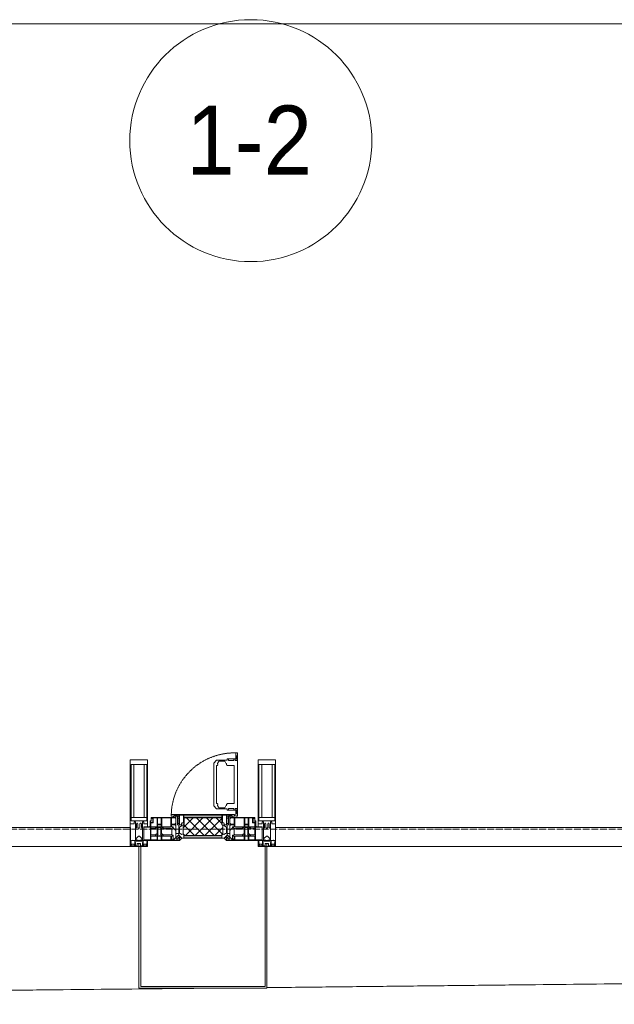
# Model space of a CAD drawing. Header units: millimetres. Extents: x 5617 to 132318, y 7718 to 193536.
# Tile 54 of 81: x 60131 to 61851, y 14893 to 17742. Entities that reach past the tile are written whole.
import ezdxf

# ---------------------------------------------------------------- set-up
doc = ezdxf.new("R2010")
doc.units = ezdxf.units.MM
doc.linetypes.add('-D1-02х01', pattern=[3, 2, -1])
doc.linetypes.add('ADSK_Линия сетки', pattern=[25, 20, -2.5, 0, -2.5])
for name, color, linetype, lineweight in [('Импосты витража', 7, 'Continuous', 18), ('Колонны', 7, 'Continuous', 18), ('Марки помещений', 7, 'Continuous', 20), ('Окна', 7, 'Continuous', 18), ('Оси', 7, 'Continuous', 9), ('Панели витража', 7, 'Continuous', 18), ('Форма', 7, 'Continuous', 18), ('Элементы узлов', 7, 'Continuous', 18)]:
    doc.layers.add(name, color=color, linetype=linetype, lineweight=lineweight)
doc.styles.add('Arial_3', font='arial.ttf', dxfattribs={"width": 0.9, "height": 200})

# ---------------------------------------------------------------- blocks, each defined once
blk = doc.blocks.new('System Panel - A_PAN_Glass-7508326-МКСС_К4_L13_45_000_')
at = {"layer": 'Панели витража', "color": 253, "lineweight": 5, "true_color": 0xaaaaaa}
for p, q in [((656.25, 55), (-656.25, 55)), ((-656.25, 55), (-656.25, 0)), ((656.25, 0), (656.25, 55)), ((-656.25, 0), (656.25, 0))]:
    blk.add_line(p, q, dxfattribs=at)
blk = doc.blocks.new('A_PAN_Створка - 383мм п-7_2-7508362-МКСС_К4_L13_45_000_')
at = {"layer": 'Панели витража', "lineweight": 5}
h = blk.add_hatch(dxfattribs=at)
h.set_pattern_fill('FP_5', color=256, style=0, pattern_type=2)
h.set_pattern_definition([(45, (-127750, -15350), (-14.1421356, 14.1421356), []), (135, (-127750, -15350), (-14.1421356, -14.1421356), [])])
h.paths.add_polyline_path([(-54.5, 31.8), (54.5, 31.8), (54.9, 34.1), (57.2, 36.4), (57.2, 60.8), (54.6, 63.4), (53.6, 82.7), (-54.6, 81.8), (-54.6, 63.4), (-57.2, 60.8), (-57.2, 36.4), (-54.9, 34.1)])
at = {"layer": 'Окна', "lineweight": 5}
for p, q in [((95.1, 270.5), (95.1, 252.9)), ((99.6, 270.5), (95.1, 270.5)), ((97.9, 262.4), (95.1, 262.4)), ((97.9, 262.4), (97.9, 248.4)), ((99.6, 270.5), (99.6, 87.5)), ((39.7, 249), (31.1, 240.4)), ((31.1, 117.6), (31.1, 240.4)), ((41.4, 234.2), (39.1, 233.8)), ((39.1, 179), (39.1, 233.8)), ((70.1, 249), (39.7, 249)), ((41.4, 234.2), (43.5, 236.3)), ((45, 244.7), (42.3, 239.8)), ((42.3, 239.8), (43.5, 236.3)), ((45.9, 246.8), (45, 244.7)), ((63.3, 246.8), (45.9, 246.8)), ((64.1, 245), (63.3, 246.8)), ((64.1, 245), (66.7, 241)), ((66.7, 241), (68.6, 239.7)), ((68.6, 239.7), (68.6, 236.4)), ((68.6, 236.4), (71.1, 233.9)), ((70.1, 252.9), (70.1, 249)), ((95.1, 252.9), (70.1, 252.9)), ((71.1, 233.9), (89.5, 233.9)), ((74.1, 248.4), (74.1, 252.9)), ((89.1, 248.4), (74.1, 248.4)), ((89.1, 252.9), (89.1, 248.4)), ((89.5, 233.9), (90.6, 232.8)), ((90.6, 125.2), (90.6, 232.8)), ((93.1, 248.4), (93.1, 252.9)), ((97.9, 248.4), (93.1, 248.4)), ((39.1, 179), (39.1, 124.2)), ((39.7, 109), (31.1, 117.6)), ((41.4, 123.8), (39.1, 124.2)), ((41.4, 123.8), (43.5, 121.7)), ((42.3, 118.2), (43.5, 121.7)), ((45, 113.3), (42.3, 118.2)), ((64.1, 113), (66.7, 117)), ((66.7, 117), (68.6, 118.3)), ((68.6, 121.6), (71.1, 124.1)), ((68.6, 118.3), (68.6, 121.6)), ((71.1, 124.1), (89.5, 124.1)), ((89.5, 124.1), (90.6, 125.2)), ((-91.5, 92), (91.5, 92)), ((-91.5, 87.5), (-91.5, 92)), ((-73.9, 87.5), (-91.5, 87.5)), ((-73.9, 62.5), (-73.9, 87.5)), ((70.1, 109), (39.7, 109)), ((45.9, 111.2), (45, 113.3)), ((63.3, 111.2), (45.9, 111.2)), ((64.1, 113), (63.3, 111.2)), ((70.1, 105.1), (70.1, 109)), ((95.1, 105.1), (70.1, 105.1)), ((73.9, 87.5), (73.9, 62.5)), ((91.5, 87.5), (73.9, 87.5)), ((74.1, 109.6), (74.1, 105.1)), ((89.1, 109.6), (74.1, 109.6)), ((89.1, 105.1), (89.1, 109.6)), ((91.5, 92), (91.5, 87.5)), ((93.1, 109.6), (93.1, 105.1)), ((97.9, 109.6), (93.1, 109.6)), ((95.1, 87.5), (95.1, 105.1)), ((97.9, 95.6), (95.1, 95.6)), ((99.6, 87.5), (95.1, 87.5)), ((97.9, 95.6), (97.9, 109.6)), ((-171, 57), (-156, 57)), ((-171, 17), (-171, 57)), ((-153, 73.5), (-150, 73.5)), ((-153, 60), (-153, 73.5)), ((-150, 84), (-78, 84)), ((-150, 73.5), (-150, 84)), ((-78, 84), (-78, 23.5)), ((-70, 62.5), (-73.9, 62.5)), ((-70, 32.1), (-70, 62.5)), ((70, 62.5), (70, 32.1)), ((73.9, 62.5), (70, 62.5)), ((78, 84), (150, 84)), ((78, 23.5), (78, 84)), ((150, 84), (150, 73.5)), ((150, 73.5), (153, 73.5)), ((153, 73.5), (153, 60)), ((156, 57), (171, 57)), ((171, 57), (171, 17)), ((-61.4, 23.5), (-70, 32.1)), ((70, 32.1), (61.4, 23.5)), ((-67.9, 17), (-171, 17)), ((-78, 23.5), (-67.9, 23.5)), ((-67.9, 23.5), (-64.6, 26.8)), ((-67.9, 17), (-67.9, 23.5)), ((-61.4, 23.5), (-67.9, 17)), ((-64.6, 26.8), (-61.4, 23.5)), ((61.4, 23.5), (-61.4, 23.5)), ((61.4, 23.5), (64.6, 26.8)), ((67.9, 17), (61.4, 23.5)), ((64.6, 26.8), (67.9, 23.5)), ((67.9, 23.5), (67.9, 17)), ((67.9, 23.5), (78, 23.5)), ((171, 17), (67.9, 17))]:
    blk.add_line(p, q, dxfattribs=at)
at = {"layer": 'Окна', "color": 253, "lineweight": 5, "true_color": 0xaaaaaa}
for p, q in [((-85, 84), (-85, 87.5)), ((-85, 87.5), (-78, 87.5)), ((-78, 87.5), (-78, 84)), ((78, 87.5), (78, 84)), ((85, 87.5), (78, 87.5)), ((85, 84), (85, 87.5)), ((-152, 20), (-152, 73.5)), ((-150.5, 69.5), (-150.5, 73.5)), ((-145, 69.5), (-150.5, 69.5)), ((-150.5, 33.6), (-150.5, 68)), ((-150.5, 68), (-143.5, 68)), ((-148.5, 82.5), (-132.4, 82.5)), ((-148.5, 81), (-148.5, 82.5)), ((-143.5, 81), (-148.5, 81)), ((-145, 69.5), (-145, 79.5)), ((-143.5, 68), (-143.5, 81)), ((-132.4, 56.6), (-132.4, 82.5)), ((-131, 82.5), (-120.8, 82.5)), ((-131, 82.5), (-131, 64.6)), ((-131, 64.6), (-120.8, 64.6)), ((-131, 56.5), (-131, 62.6)), ((-120.8, 62.6), (-131, 62.6)), ((-120.8, 82.5), (-120.8, 64.6)), ((-120.8, 56.5), (-120.8, 62.6)), ((-119.3, 82.5), (-92.5, 82.5)), ((-119.3, 56.6), (-119.3, 82.5)), ((-92.5, 56.6), (-92.5, 82.5)), ((-90.8, 82.5), (-79.5, 82.5)), ((-90.8, 64.6), (-90.8, 82.5)), ((-80.1, 64.6), (-90.8, 64.6)), ((-90.8, 62.7), (-90.8, 56.6)), ((-80.4, 62.7), (-90.8, 62.7)), ((-78, 84), (-85, 84)), ((-80.4, 61.1), (-80.4, 62.7)), ((-78, 61.1), (-80.4, 61.1)), ((-80.1, 66.1), (-80.1, 64.6)), ((-78, 66.1), (-80.1, 66.1)), ((-79.5, 82.5), (-79.5, 80.6)), ((-79.5, 80.6), (-78, 80.6)), ((-78, 66.1), (-78, 61.1)), ((78, 84), (85, 84)), ((79.5, 80.6), (78, 80.6)), ((78, 66.1), (78, 61.1)), ((78, 66.1), (80.1, 66.1)), ((78, 61.1), (80.4, 61.1)), ((90.8, 82.5), (79.5, 82.5)), ((79.5, 82.5), (79.5, 80.6)), ((80.1, 66.1), (80.1, 64.6)), ((80.1, 64.6), (90.8, 64.6)), ((80.4, 62.7), (90.8, 62.7)), ((80.4, 61.1), (80.4, 62.7)), ((90.8, 64.6), (90.8, 82.5)), ((90.8, 62.7), (90.8, 56.6)), ((119.3, 82.5), (92.5, 82.5)), ((92.5, 56.6), (92.5, 82.5)), ((119.3, 56.6), (119.3, 82.5)), ((120.8, 82.5), (120.8, 64.6)), ((131, 82.5), (120.8, 82.5)), ((131, 64.6), (120.8, 64.6)), ((120.8, 56.5), (120.8, 62.6)), ((120.8, 62.6), (131, 62.6)), ((131, 82.5), (131, 64.6)), ((131, 56.5), (131, 62.6)), ((132.4, 56.6), (132.4, 82.5)), ((148.5, 82.5), (132.4, 82.5)), ((143.5, 81), (148.5, 81)), ((143.5, 68), (143.5, 81)), ((150.5, 68), (143.5, 68)), ((145, 69.5), (145, 79.5)), ((145, 69.5), (150.5, 69.5)), ((148.5, 81), (148.5, 82.5)), ((150.5, 69.5), (150.5, 73.5)), ((150.5, 33.6), (150.5, 68)), ((152, 20), (152, 73.5)), ((-171, 55.5), (-152, 55.5)), ((-150.5, 56.6), (-132.4, 56.6)), ((-136.4, 52.4), (-150.5, 52.4)), ((-136.3, 33.6), (-150.5, 33.6)), ((-150.5, 29.4), (-132.4, 29.4)), ((-150.5, 17), (-150.5, 29.4)), ((-137.2, 54.8), (-135.8, 50.8)), ((-132.5, 54.8), (-137.2, 54.8)), ((-137.2, 31), (-135.8, 35)), ((-132.5, 31), (-137.2, 31)), ((-132.1, 49), (-135.8, 50.8)), ((-132.1, 36.8), (-135.8, 35)), ((-132.5, 53.8), (-133.4, 52)), ((-133.4, 52), (-130.1, 50.4)), ((-133.4, 33.7), (-130.1, 35.3)), ((-132.5, 31.9), (-133.4, 33.7)), ((-132.5, 53.8), (-132.5, 54.8)), ((-132.5, 31.9), (-132.5, 31)), ((-132.4, 29.4), (-132.4, 18.6)), ((-132.1, 49), (-132.1, 36.8)), ((-131, 56.5), (-120.8, 56.5)), ((-131, 55.1), (-131, 52.7)), ((-120.8, 55.1), (-131, 55.1)), ((-129.4, 51.1), (-131, 52.7)), ((-129.4, 34.6), (-131, 33)), ((-131, 30.9), (-131, 33)), ((-120.8, 30.9), (-131, 30.9)), ((-131, 29.5), (-120.8, 29.5)), ((-131, 18.2), (-131, 29.5)), ((-130.1, 50.4), (-129.4, 51.1)), ((-130.1, 35.3), (-130.1, 50.4)), ((-130.1, 35.3), (-129.4, 34.6)), ((-122.4, 51.1), (-120.8, 52.7)), ((-121.7, 50.4), (-122.4, 51.1)), ((-121.7, 35.3), (-122.4, 34.6)), ((-122.4, 34.6), (-120.8, 33)), ((-118.4, 52), (-121.7, 50.4)), ((-121.7, 35.3), (-121.7, 50.4)), ((-118.4, 33.7), (-121.7, 35.3)), ((-120.8, 55.1), (-120.8, 52.7)), ((-120.8, 30.9), (-120.8, 33)), ((-120.8, 18.2), (-120.8, 29.5)), ((-119.7, 49), (-115.9, 50.8)), ((-119.7, 49), (-119.7, 36.8)), ((-119.7, 36.8), (-115.9, 35)), ((-92.5, 56.6), (-119.3, 56.6)), ((-119.3, 54.8), (-114.6, 54.8)), ((-119.3, 53.8), (-119.3, 54.8)), ((-119.3, 53.8), (-118.4, 52)), ((-119.3, 31.9), (-118.4, 33.7)), ((-119.3, 31.9), (-119.3, 31)), ((-119.3, 31), (-114.6, 31)), ((-92.5, 29.4), (-119.3, 29.4)), ((-119.3, 29.4), (-119.3, 18.6)), ((-114.6, 54.8), (-115.9, 50.8)), ((-114.6, 31), (-115.9, 35)), ((-94.1, 33.5), (-115.4, 33.5)), ((-94.1, 52.5), (-115.3, 52.5)), ((-89.9, 50.9), (-94.1, 52.5)), ((-89.9, 35.1), (-94.1, 33.5)), ((-92.5, 18.6), (-92.5, 29.4)), ((-90.8, 56.6), (-85.9, 56.6)), ((-90.8, 18.5), (-90.8, 29.4)), ((-90.8, 29.4), (-85.9, 29.4)), ((-89.9, 52.2), (-88.6, 53.5)), ((-89.9, 52.2), (-89.9, 50.9)), ((-89.9, 35.1), (-89.9, 50.9)), ((-89.9, 32.5), (-89.9, 35.1)), ((-85.9, 32.5), (-89.9, 32.5)), ((-85.9, 53.5), (-88.6, 53.5)), ((-85.9, 56.6), (-85.9, 53.5)), ((-85.9, 53.5), (-78, 45.6)), ((-85.9, 29.4), (-85.9, 32.5)), ((-85.9, 21.9), (-85.9, 29.4)), ((-70, 33.8), (-83.4, 20.4)), ((-78, 45.6), (-78, 36.8)), ((-78, 36.8), (-70, 36.8)), ((-67.2, 29.3), (-73, 23.5)), ((-70, 36.8), (-70, 33.8)), ((-64.6, 26.8), (-67.2, 29.3)), ((64.6, 26.8), (67.2, 29.3)), ((67.2, 29.3), (73, 23.5)), ((70, 36.8), (70, 33.8)), ((78, 36.8), (70, 36.8)), ((70, 33.8), (83.4, 20.4)), ((85.9, 53.5), (78, 45.6)), ((78, 45.6), (78, 36.8)), ((85.9, 56.6), (85.9, 53.5)), ((90.8, 56.6), (85.9, 56.6)), ((85.9, 53.5), (88.6, 53.5)), ((85.9, 32.5), (89.9, 32.5)), ((85.9, 29.4), (85.9, 32.5)), ((85.9, 21.9), (85.9, 29.4)), ((90.8, 29.4), (85.9, 29.4)), ((89.9, 52.2), (88.6, 53.5)), ((89.9, 50.9), (94.1, 52.5)), ((89.9, 52.2), (89.9, 50.9)), ((89.9, 35.1), (89.9, 50.9)), ((89.9, 35.1), (94.1, 33.5)), ((89.9, 32.5), (89.9, 35.1)), ((90.8, 18.5), (90.8, 29.4)), ((92.5, 56.6), (119.3, 56.6)), ((92.5, 18.6), (92.5, 29.4)), ((92.5, 29.4), (119.3, 29.4)), ((94.1, 52.5), (115.3, 52.5)), ((94.1, 33.5), (115.4, 33.5)), ((114.6, 54.8), (115.9, 50.8)), ((119.3, 54.8), (114.6, 54.8)), ((114.6, 31), (115.9, 35)), ((119.3, 31), (114.6, 31)), ((119.7, 49), (115.9, 50.8)), ((119.7, 36.8), (115.9, 35)), ((119.3, 53.8), (118.4, 52)), ((118.4, 52), (121.7, 50.4)), ((118.4, 33.7), (121.7, 35.3)), ((119.3, 31.9), (118.4, 33.7)), ((119.3, 53.8), (119.3, 54.8)), ((119.3, 31.9), (119.3, 31)), ((119.3, 29.4), (119.3, 18.6)), ((119.7, 49), (119.7, 36.8)), ((131, 56.5), (120.8, 56.5)), ((120.8, 55.1), (120.8, 52.7)), ((120.8, 55.1), (131, 55.1)), ((122.4, 51.1), (120.8, 52.7)), ((122.4, 34.6), (120.8, 33)), ((120.8, 30.9), (120.8, 33)), ((120.8, 30.9), (131, 30.9)), ((120.8, 18.2), (120.8, 29.5)), ((131, 29.5), (120.8, 29.5)), ((121.7, 50.4), (122.4, 51.1)), ((121.7, 35.3), (121.7, 50.4)), ((121.7, 35.3), (122.4, 34.6)), ((129.4, 51.1), (131, 52.7)), ((130.1, 50.4), (129.4, 51.1)), ((130.1, 35.3), (129.4, 34.6)), ((129.4, 34.6), (131, 33)), ((133.4, 52), (130.1, 50.4)), ((130.1, 35.3), (130.1, 50.4)), ((133.4, 33.7), (130.1, 35.3)), ((131, 55.1), (131, 52.7)), ((131, 30.9), (131, 33)), ((131, 18.2), (131, 29.5)), ((132.1, 49), (135.8, 50.8)), ((132.1, 49), (132.1, 36.8)), ((132.1, 36.8), (135.8, 35)), ((150.5, 56.6), (132.4, 56.6)), ((150.5, 29.4), (132.4, 29.4)), ((132.4, 29.4), (132.4, 18.6)), ((132.5, 54.8), (137.2, 54.8)), ((132.5, 53.8), (132.5, 54.8)), ((132.5, 53.8), (133.4, 52)), ((132.5, 31.9), (133.4, 33.7)), ((132.5, 31.9), (132.5, 31)), ((132.5, 31), (137.2, 31)), ((137.2, 54.8), (135.8, 50.8)), ((137.2, 31), (135.8, 35)), ((136.3, 33.6), (150.5, 33.6)), ((136.4, 52.4), (150.5, 52.4)), ((150.5, 17), (150.5, 29.4)), ((171, 55.5), (152, 55.5)), ((-171, 18.5), (-153.5, 18.5)), ((-153.5, 18.5), (-152, 20)), ((-132.4, 18.6), (-150.5, 18.6)), ((-120.8, 18.2), (-131, 18.2)), ((-119.3, 18.6), (-92.5, 18.6)), ((-87.3, 18.5), (-90.8, 18.5)), ((-87.3, 21.9), (-85.9, 21.9)), ((-87.3, 20.4), (-87.3, 21.9)), ((-87.3, 20.4), (-87.3, 18.5)), ((-84.8, 20.4), (-87.3, 20.4)), ((-85.9, 18.2), (-85.9, 20.4)), ((-75.9, 18.2), (-85.9, 18.2)), ((-83.4, 20.4), (-84.8, 20.4)), ((-75.9, 23.5), (-73, 23.5)), ((-75.9, 21.5), (-75.9, 23.5)), ((-75.9, 21.5), (-75.9, 18.2)), ((-74.9, 21.5), (-75.9, 21.5)), ((-74.9, 17.9), (-74.9, 21.5)), ((-68.9, 17.9), (-74.9, 17.9)), ((-68.9, 21.5), (-68.9, 17.9)), ((-67.9, 21.5), (-68.9, 21.5)), ((-67.9, 23.5), (-64.6, 26.8)), ((-67.9, 21.5), (-67.9, 23.5)), ((67.9, 23.5), (64.6, 26.8)), ((67.9, 21.5), (67.9, 23.5)), ((67.9, 21.5), (68.9, 21.5)), ((68.9, 21.5), (68.9, 17.9)), ((68.9, 17.9), (74.9, 17.9)), ((75.9, 23.5), (73, 23.5)), ((74.9, 21.5), (75.9, 21.5)), ((74.9, 17.9), (74.9, 21.5)), ((75.9, 21.5), (75.9, 23.5)), ((75.9, 21.5), (75.9, 18.2)), ((75.9, 18.2), (85.9, 18.2)), ((83.4, 20.4), (84.8, 20.4)), ((84.8, 20.4), (87.3, 20.4)), ((87.3, 21.9), (85.9, 21.9)), ((85.9, 18.2), (85.9, 20.4)), ((87.3, 20.4), (87.3, 21.9)), ((87.3, 20.4), (87.3, 18.5)), ((87.3, 18.5), (90.8, 18.5)), ((119.3, 18.6), (92.5, 18.6)), ((120.8, 18.2), (131, 18.2)), ((132.4, 18.6), (150.5, 18.6)), ((153.5, 18.5), (152, 20)), ((171, 18.5), (153.5, 18.5))]:
    blk.add_line(p, q, dxfattribs=at)
at = {"layer": 'Окна', "linetype": '-D1-02х01', "lineweight": 5}
blk.add_arc((91.4, 87.5), 183, 88.8555, 178.5909, dxfattribs=at)
at = {"layer": 'Окна', "lineweight": 5}
for centre, start, end in [((-156, 60), 270, 360), ((156, 60), 180, 270)]:
    blk.add_arc(centre, 3, start, end, dxfattribs=at)
at = {"layer": 'Элементы узлов', "color": 253, "lineweight": 5, "true_color": 0xaaaaaa}
for p, q in [((-91.5, 92), (-91.5, 87.5)), ((-91.5, 92), (91.5, 92)), ((-91.5, 87.5), (-73.9, 87.5)), ((-83.4, 90.3), (-69.4, 90.3)), ((-83.4, 90.3), (-83.4, 87.5)), ((-73.9, 87.5), (-73.9, 62.5)), ((-69.4, 85.5), (-73.9, 85.5)), ((-69.4, 90.3), (-69.4, 85.5)), ((-67.9, 89.3), (-66.9, 90.3)), ((-67.9, 62.5), (-67.9, 89.3)), ((-66.9, 90.3), (-57.4, 90.3)), ((-57.4, 90.3), (-56.4, 89.4)), ((-56.4, 89.4), (-56.4, 67.7)), ((-53.9, 90.3), (-54.9, 89.3)), ((-54.9, 89.3), (-54.9, 85.6)), ((-54.9, 85.6), (-53.9, 84.6)), ((53.9, 90.3), (-53.9, 90.3)), ((53.9, 90.3), (54.9, 89.3)), ((54.9, 85.6), (53.9, 84.6)), ((54.9, 89.3), (54.9, 85.6)), ((57.4, 90.3), (56.4, 89.4)), ((56.4, 89.4), (56.4, 67.7)), ((66.9, 90.3), (57.4, 90.3)), ((67.9, 89.3), (66.9, 90.3)), ((67.9, 62.5), (67.9, 89.3)), ((69.4, 90.3), (69.4, 85.5)), ((83.4, 90.3), (69.4, 90.3)), ((69.4, 85.5), (73.9, 85.5)), ((91.5, 87.5), (73.9, 87.5)), ((73.9, 87.5), (73.9, 62.5)), ((83.4, 90.3), (83.4, 87.5)), ((91.5, 92), (91.5, 87.5)), ((-73.9, 81.5), (-69.4, 81.5)), ((-69.4, 66.5), (-73.9, 66.5)), ((-73.9, 62.5), (-70, 62.5)), ((-70, 62.5), (-70, 32.1)), ((-69.4, 81.5), (-69.4, 66.5)), ((-61.7, 62.5), (-67.9, 62.5)), ((-66, 56.5), (-62, 59.1)), ((-62, 59.1), (-60.7, 61)), ((-60.1, 67.7), (-61.7, 64.9)), ((-61.7, 64.9), (-61.7, 62.5)), ((-60.7, 61), (-57.4, 61)), ((-56.4, 67.7), (-60.1, 67.7)), ((-57.4, 61), (-54.9, 63.5)), ((-54.6, 63.4), (-57.2, 60.8)), ((-57.2, 60.8), (-57.2, 36.4)), ((-54.9, 81.9), (-53.8, 83)), ((-54.9, 63.5), (-54.9, 81.9)), ((-53.6, 82.7), (-54.6, 81.8)), ((-54.6, 81.8), (-54.6, 63.4)), ((-53.9, 84.6), (53.9, 84.6)), ((53.8, 83), (-53.8, 83)), ((53.6, 82.7), (-53.6, 82.7)), ((54.6, 81.8), (53.6, 82.7)), ((54.9, 81.9), (53.8, 83)), ((54.6, 63.4), (54.6, 81.8)), ((57.2, 60.8), (54.6, 63.4)), ((54.9, 63.5), (54.9, 81.9)), ((57.4, 61), (54.9, 63.5)), ((56.4, 67.7), (60.1, 67.7)), ((57.2, 36.4), (57.2, 60.8)), ((60.7, 61), (57.4, 61)), ((60.1, 67.7), (61.7, 64.9)), ((62, 59.1), (60.7, 61)), ((61.7, 64.9), (61.7, 62.5)), ((61.7, 62.5), (67.9, 62.5)), ((66, 56.5), (62, 59.1)), ((69.4, 81.5), (69.4, 66.5)), ((73.9, 81.5), (69.4, 81.5)), ((69.4, 66.5), (73.9, 66.5)), ((70, 62.5), (70, 32.1)), ((73.9, 62.5), (70, 62.5)), ((-70, 32.1), (-61.4, 23.5)), ((-66, 56.5), (-67.8, 55.7)), ((-67.8, 55.7), (-67.8, 38.3)), ((-67.8, 38.3), (-65.7, 37.4)), ((-65.7, 37.4), (-60.8, 34.7)), ((-60.8, 34.7), (-57.3, 35.9)), ((-55.2, 33.8), (-57.3, 35.9)), ((-57.2, 36.4), (-54.9, 34.1)), ((-55.2, 33.8), (-54.8, 31.5)), ((-54.9, 34.1), (-54.5, 31.8)), ((-53.9, 30.5), (-54.9, 29.5)), ((-54.9, 29.5), (-54.9, 25.8)), ((0, 31.5), (-54.8, 31.5)), ((-54.5, 31.8), (54.5, 31.8)), ((53.9, 30.5), (-53.9, 30.5)), ((0, 31.5), (54.8, 31.5)), ((53.9, 30.5), (54.9, 29.5)), ((54.5, 31.8), (54.9, 34.1)), ((55.2, 33.8), (54.8, 31.5)), ((54.9, 34.1), (57.2, 36.4)), ((54.9, 29.5), (54.9, 25.8)), ((55.2, 33.8), (57.3, 35.9)), ((60.8, 34.7), (57.3, 35.9)), ((65.7, 37.4), (60.8, 34.7)), ((70, 32.1), (61.4, 23.5)), ((67.8, 38.3), (65.7, 37.4)), ((66, 56.5), (67.8, 55.7)), ((67.8, 55.7), (67.8, 38.3)), ((61.4, 23.5), (-61.4, 23.5)), ((-54.9, 25.8), (-53.9, 24.8)), ((-53.9, 24.8), (53.9, 24.8)), ((54.9, 25.8), (53.9, 24.8))]:
    blk.add_line(p, q, dxfattribs=at)
blk = doc.blocks.new('Rectangular Mullion - 50Wx250H-2623690-МКСС_К4_L13_45_000_')
at = {"layer": 'Элементы узлов', "color": 253, "lineweight": 5, "true_color": 0xaaaaaa}
for p, q in [((-25, 65.2), (-25, 250)), ((-25, 250), (0, 250)), ((-23, 237.3), (0, 237.3)), ((-23, 237.3), (-23, 73.6)), ((-14.9, 84), (-14.9, 237.3)), ((25, 250), (0, 250)), ((23, 237.3), (0, 237.3)), ((14.9, 84), (14.9, 237.3)), ((23, 237.3), (23, 73.6)), ((25, 65.2), (25, 250)), ((-14, 65.2), (-25, 65.2)), ((0, 84), (-23, 84)), ((-0.5, 73.6), (-23, 73.6)), ((-14, 71.3), (-14, 65.2)), ((-10, 71.3), (-14, 71.3)), ((-10, 53), (-10, 71.3)), ((-7, 65.2), (-5.9, 67.3)), ((-7, 65.2), (-7, 54.7)), ((-4.1, 67.3), (-5.9, 67.3)), ((-4.1, 67.3), (-2.9, 65.1)), ((-2.9, 65.1), (-2.9, 54.6)), ((0, 84), (23, 84)), ((0.5, 73.6), (23, 73.6)), ((4.1, 67.3), (2.9, 65.1)), ((2.9, 65.1), (2.9, 54.6)), ((4.1, 67.3), (5.9, 67.3)), ((7, 65.2), (5.9, 67.3)), ((7, 65.2), (7, 54.7)), ((10, 71.3), (14, 71.3)), ((10, 53), (10, 71.3)), ((14, 71.3), (14, 65.2)), ((14, 65.2), (25, 65.2)), ((-8.7, 53), (-10, 53)), ((-10, 53), (-10, 17)), ((-8.7, 53), (-7, 54.7)), ((-8.5, 23), (-1.5, 30)), ((-1.3, 53), (-2.9, 54.6)), ((-1.5, 30), (0, 30)), ((0, 53), (-1.3, 53)), ((0, 53), (1.3, 53)), ((1.5, 30), (0, 30)), ((1.3, 53), (2.9, 54.6)), ((8.5, 23), (1.5, 30)), ((8.7, 53), (7, 54.7)), ((8.7, 53), (10, 53)), ((10, 53), (10, 17)), ((-23.8, 14.6), (-25, 14.2)), ((-25, 0), (-25, 14.2)), ((-22.3, 17), (-23.8, 17)), ((-23.8, 17), (-23.8, 14.6)), ((-22.5, 10.6), (-23.8, 14.6)), ((-22.5, 10.6), (-23.7, 9.9)), ((-23.7, 1.3), (-23.7, 9.9)), ((-23.7, 1.3), (-11.8, 1.3)), ((-23.2, 10.2), (-22.5, 8)), ((-22.5, 8), (-22.5, 4.5)), ((-21.3, 4.5), (-22.5, 4.5)), ((-22.3, 17), (-22.3, 16)), ((-22.3, 16), (-21.3, 16)), ((-19, 17.6), (-21.3, 16)), ((-21.3, 4.5), (-21.3, 6.5)), ((-21.3, 6.5), (-14.2, 6.5)), ((-18.4, 16.6), (-19, 17.6)), ((-7.4, 16.6), (-18.4, 16.6)), ((-14.2, 6.5), (-14.2, 4.5)), ((-13.2, 4.5), (-14.2, 4.5)), ((-13.2, 4.5), (-12.2, 7.2)), ((-12.7, 7.6), (-11.3, 11.4)), ((-12.7, 7.6), (-11.8, 6.9)), ((-12.2, 9), (-12.2, 14.8)), ((-12.2, 14.8), (0, 14.8)), ((-11.8, 1.3), (-11.8, 6.9)), ((-10.5, 11.2), (-11.3, 11.4)), ((-10.5, 1.5), (-10.5, 11.2)), ((-4.8, 1.5), (-10.5, 1.5)), ((-10, 17), (-7.5, 17)), ((-8.5, 18.5), (-8.5, 23)), ((-7.5, 18.5), (-8.5, 18.5)), ((-7.5, 17), (-7.5, 18.5)), ((-7.4, 18), (-7.4, 16.6)), ((-2.6, 18), (-7.4, 18)), ((0, 8), (-4.8, 8)), ((-4.8, 1.5), (-4.8, 8)), ((-2.6, 18), (-2.6, 16.8)), ((-2.6, 16.8), (0, 16.8)), ((2.6, 16.8), (0, 16.8)), ((0, 14.8), (0, 16.8)), ((0, 14.8), (0, 16.8)), ((12.2, 14.8), (0, 14.8)), ((0, 0), (0, 8)), ((0, 8), (4.8, 8)), ((0, 0), (0, 8)), ((2.6, 18), (2.6, 16.8)), ((2.6, 18), (7.4, 18)), ((4.8, 1.5), (4.8, 8)), ((4.8, 1.5), (10.5, 1.5)), ((7.4, 18), (7.4, 16.6)), ((7.4, 16.6), (18.4, 16.6)), ((7.5, 18.5), (8.5, 18.5)), ((7.5, 17), (7.5, 18.5)), ((10, 17), (7.5, 17)), ((8.5, 18.5), (8.5, 23)), ((10.5, 11.2), (11.3, 11.4)), ((10.5, 1.5), (10.5, 11.2)), ((12.7, 7.6), (11.3, 11.4)), ((12.7, 7.6), (11.8, 6.9)), ((11.8, 1.3), (11.8, 6.9)), ((23.7, 1.3), (11.8, 1.3)), ((12.2, 9), (12.2, 14.8)), ((13.2, 4.5), (12.2, 7.2)), ((13.2, 4.5), (14.2, 4.5)), ((21.3, 6.5), (14.2, 6.5)), ((14.2, 6.5), (14.2, 4.5)), ((18.4, 16.6), (19, 17.6)), ((19, 17.6), (21.3, 16)), ((22.3, 16), (21.3, 16)), ((21.3, 4.5), (21.3, 6.5)), ((21.3, 4.5), (22.5, 4.5)), ((22.3, 17), (22.3, 16)), ((22.3, 17), (23.8, 17)), ((22.5, 10.6), (23.8, 14.6)), ((22.5, 10.6), (23.7, 9.9)), ((23.2, 10.2), (22.5, 8)), ((22.5, 8), (22.5, 4.5)), ((23.7, 1.3), (23.7, 9.9)), ((23.8, 17), (23.8, 14.6)), ((23.8, 14.6), (25, 14.2)), ((25, 0), (25, 14.2)), ((-25, 0), (0, 0)), ((25, 0), (0, 0))]:
    blk.add_line(p, q, dxfattribs=at)
for centre, start, end in [((-0.5, 73.1), 360, 90), ((0.5, 73.1), 90, 180)]:
    blk.add_arc(centre, 0.5, start, end, dxfattribs=at)
blk = doc.blocks.new('Rectangular Mullion - R_StandardFrame_50Wx250H-V64-МКСС_К4_L13_45_000_')
at = {"layer": 'Импосты витража', "color": 253, "lineweight": 5, "true_color": 0xaaaaaa}
for p, q in [((-25, -250), (-25, 0)), ((-25, 0), (0, 0)), ((5, 0), (25, 0)), ((25, 0), (25, -17)), ((25, -57), (25, -250)), ((25, -250), (-25, -250))]:
    blk.add_line(p, q, dxfattribs=at)
blk = doc.blocks.new('Rectangular Mullion - R_StandardFrame_50Wx250H-V65-МКСС_К4_L13_45_000_')
at = {"layer": 'Импосты витража', "color": 253, "lineweight": 5, "true_color": 0xaaaaaa}
for p, q in [((-25, -17), (-25, 0)), ((-25, 0), (-5, 0)), ((0.1, 0), (25, 0)), ((25, 0), (25, -250)), ((-25, -250), (-25, -57)), ((25, -250), (-25, -250))]:
    blk.add_line(p, q, dxfattribs=at)
blk = doc.blocks.new('A_SLK_PAN_Type1 - Прямой тип панели Ф-1_1-7501752-МКСС_К4_L13_45_000_')
at = {"layer": 'Колонны', "lineweight": 5}
for p, q in [((-185, 410), (185, 410)), ((-185, 0), (-185, 410)), ((-180, 405), (-180, 0)), ((180, 405), (-180, 405)), ((180, 0), (180, 405)), ((185, 410), (185, 0)), ((-180, 0), (-185, 0)), ((185, 0), (180, 0))]:
    blk.add_line(p, q, dxfattribs=at)
blk = doc.blocks.new('135_SLK_K4_AR_FCD_rvt-1-МКСС_К4_L13_45_000_')
at = {"layer": 'Форма', "color": 253, "lineweight": 9, "true_color": 0xaaaaaa}
blk.add_line((136800, 17730), (97310.1, 17730), dxfattribs=at)
for points, knots in [([(127934.8, 14941.5), (127951.4, 14941.7), (128026.8, 14942.4), (128161, 14943.9), (128337.5, 14945.8), (128513.9, 14947.7), (128749, 14950.2), (129042.6, 14953.4), (129336.2, 14956.7), (129532.5, 14958.9), (129611.2, 14959.8), (129631.1, 14960)], [-0.22447709, -0.22447709, -0.22447709, -0.22447709, -0.22321429, -0.21875, -0.21428571, -0.20982143, -0.20535714, -0.19642857, -0.1875, -0.18303571, -0.18152362, -0.18152362, -0.18152362, -0.18152362]), ([(120734.9, 14893.1), (120800.8, 14893.2), (120925.4, 14893.4), (121108.9, 14893.7), (121285.3, 14894.1), (121461.7, 14894.6), (121696.7, 14895.2), (121990.5, 14896.2), (122284.2, 14897.4), (122519.3, 14898.4), (122695.7, 14899.2), (122872.1, 14900.1), (123107.2, 14901.3), (123400.9, 14902.9), (123694.7, 14904.7), (123929.8, 14906.2), (124106.2, 14907.4), (124282.6, 14908.6), (124517.7, 14910.3), (124811.4, 14912.5), (125105.1, 14914.9), (125340.2, 14916.8), (125575.5, 14918.8), (125869.4, 14921.3), (126221.8, 14924.5), (126515.5, 14927.2), (126750.6, 14929.5), (126927.1, 14931.2), (127103.5, 14933), (127338.6, 14935.3), (127563.5, 14937.6), (127729.8, 14939.3), (127778.6, 14939.8)], [-0.40679, -0.40679, -0.40679, -0.40679, -0.4017857, -0.3973214, -0.3928571, -0.3883929, -0.3839286, -0.375, -0.3660714, -0.3616071, -0.3571429, -0.3526786, -0.3482143, -0.3392857, -0.3303571, -0.3258929, -0.3214286, -0.3169643, -0.3125, -0.3035714, -0.2946429, -0.2901786, -0.2857143, -0.2767857, -0.2678571, -0.2589286, -0.2544643, -0.25, -0.2455357, -0.2410714, -0.2321429, -0.228435, -0.228435, -0.228435, -0.228435])]:
    blk.add_open_spline(points, degree=3, knots=knots, dxfattribs=at)
at = {"layer": 'Импосты витража', "color": 253, "lineweight": 5, "true_color": 0xaaaaaa}
for p in [(127565, 15350), (127935, 15350)]:
    blk.add_blockref('Rectangular Mullion - 50Wx250H-2623690-МКСС_К4_L13_45_000_', p, dxfattribs=at)
at = {"layer": 'Импосты витража', "color": 253, "lineweight": 5, "true_color": 0xaaaaaa, "extrusion": (0, 0, -1), "rotation": 180}
for name, p in [('Rectangular Mullion - R_StandardFrame_50Wx250H-V64-МКСС_К4_L13_45_000_', (-127565, 15350)), ('Rectangular Mullion - R_StandardFrame_50Wx250H-V65-МКСС_К4_L13_45_000_', (-127935, 15350))]:
    blk.add_blockref(name, p, dxfattribs=at)
at = {"layer": 'Колонны', "color": 253, "lineweight": 5, "true_color": 0xaaaaaa, "rotation": 180}
blk.add_blockref('A_SLK_PAN_Type1 - Прямой тип панели Ф-1_1-7501752-МКСС_К4_L13_45_000_', (127750, 15350), dxfattribs=at)
at = {"layer": 'Панели витража', "color": 253, "lineweight": 5, "true_color": 0xaaaaaa}
for name, p in [('A_PAN_Створка - 383мм п-7_2-7508362-МКСС_К4_L13_45_000_', (127750, 15350)), ('System Panel - A_PAN_Glass-7508326-МКСС_К4_L13_45_000_', (126883.8, 15350)), ('System Panel - A_PAN_Glass-7508326-МКСС_К4_L13_45_000_', (128616.3, 15350))]:
    blk.add_blockref(name, p, dxfattribs=at)
blk = doc.blocks.new('050_Марка_Помещение - Номер-620969-МКСС_К4_L13_45_000_')
at = {"layer": 'Марки помещений'}
blk.add_circle((0, 0), 3.5, dxfattribs=at)

msp = doc.modelspace()

# ---------------------------------------------------------------- linework, layer by layer
at = {"layer": 'Оси', "linetype": 'ADSK_Линия сетки'}
msp.add_line((69660.8, 15400), (25349.7, 15400), dxfattribs=at)

# ---------------------------------------------------------------- block references
at = {"lineweight": 5}
msp.add_blockref('135_SLK_K4_AR_FCD_rvt-1-МКСС_К4_L13_45_000_', (-67089.2, 0), dxfattribs=at)
at = {"layer": 'Марки помещений', "xscale": 99.99999999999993, "yscale": 99.99999999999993, "zscale": 99.99999999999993}
msp.add_blockref('050_Марка_Помещение - Номер-620969-МКСС_К4_L13_45_000_', (60799.4, 17391.6), dxfattribs=at)

# ---------------------------------------------------------------- texts
at = {"layer": 'Марки помещений', "lineweight": 9, "insert": (60612.9, 17493.3), "char_height": 200, "width": 447.342, "attachment_point": 1, "style": 'Arial_3'}
msp.add_mtext('1-2', dxfattribs=at)

doc.saveas('drawing.dxf')
